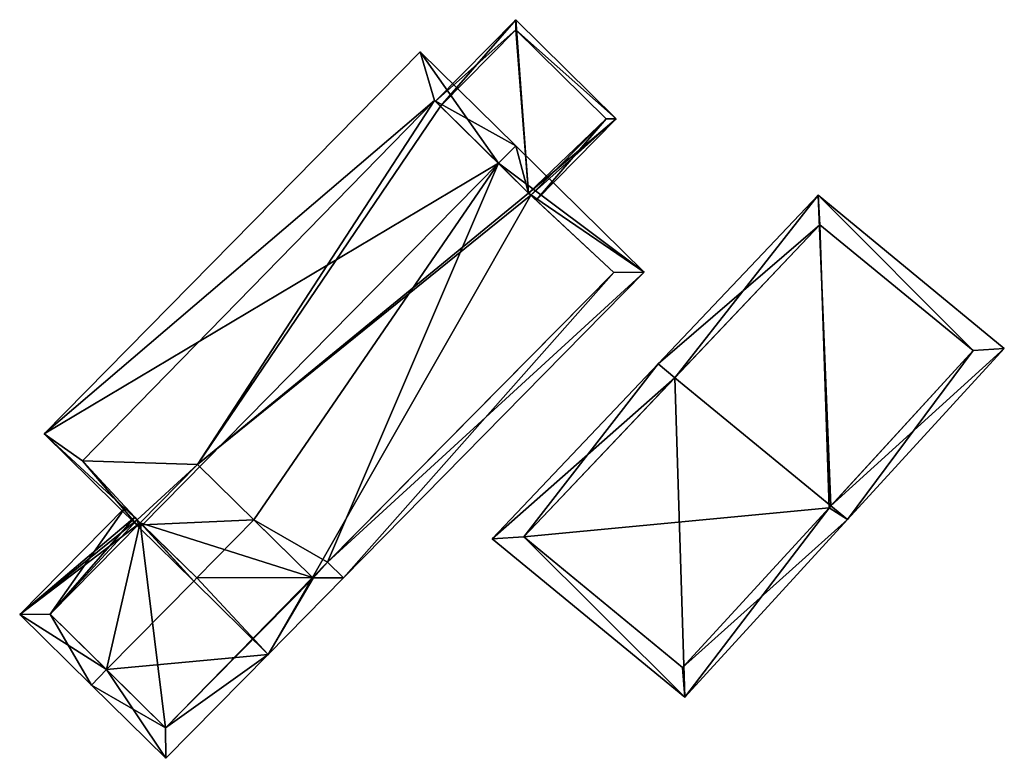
# Model space of a CAD drawing. Header units: inches. Extents: x 2523744 to 2528136, y 1148995 to 1152010.
# Tile 32 of 256: x 2525102 to 2525136, y 1150083 to 1150109. Entities that reach past the tile are written whole.
import ezdxf

# ---------------------------------------------------------------- set-up
doc = ezdxf.new("R2010")
doc.units = ezdxf.units.IN
doc.header["$MEASUREMENT"] = 0
doc.layers.add('Gebaeude Einzelhaus', color=10, linetype='Continuous')

msp = doc.modelspace()

# ---------------------------------------------------------------- meshes
at = {"layer": 'Gebaeude Einzelhaus'}
mesh = msp.add_polyface(dxfattribs=at)
corners = [(2525119.5, 1150102.95, 420.425), (2525122.543, 1150105.533, 419.504), (2525119.05, 1150108.971, 419.504), (2525119.577, 1150102.878, 420.425), (2525119.76, 1150102.707, 420.423), (2525116.439, 1150105.962, 420.426), (2525116.261, 1150106.138, 420.426), (2525122.189, 1150105.53, 419.562), (2525119.053, 1150108.618, 419.562), (2525119.053, 1150108.618, 414.605), (2525122.189, 1150105.53, 414.605), (2525116.439, 1150105.962, 414.605), (2525119.577, 1150102.878, 414.605), (2525119.5, 1150102.95, 414.605)]
mesh.append_faces([[corners[k] for k in face] for face in [(1, 8, 2), (2, 8, 6), (6, 8, 5), (1, 7, 8), (1, 4, 7), (7, 4, 3), (0, 2, 5), (5, 2, 6), (4, 1, 3), (3, 1, 0), (0, 1, 2)]], dxfattribs={"color": 13})
mesh.append_faces([[corners[k] for k in face] for face in [(10, 13, 9), (9, 13, 11), (10, 12, 13), (10, 7, 12), (12, 7, 3), (9, 11, 8), (8, 11, 5), (8, 7, 9), (9, 7, 10)]], dxfattribs={"color": 41})
mesh = msp.add_polyface(dxfattribs=at)
corners = [(2525118.451, 1150103.982, 427.8), (2525119.051, 1150104.591, 427.8), (2525115.735, 1150107.858, 425.477), (2525102.669, 1150094.586, 425.477), (2525106.084, 1150091.421, 427.8), (2525105.985, 1150091.32, 427.8), (2525107.865, 1150089.469, 426.123), (2525107.975, 1150089.58, 426.123), (2525109.959, 1150091.596, 426.123), (2525112.517, 1150090.13, 424.311), (2525111.989, 1150089.596, 424.312), (2525123.516, 1150100.196, 423.818), (2525113.07, 1150089.585, 423.818), (2525119.053, 1150104.593, 427.8), (2525116.23, 1150106.168, 426.245), (2525104, 1150093.65, 426.278), (2525105.9, 1150091.6, 427.672), (2525122.456, 1150100.188, 424.295), (2525119.5, 1150102.95, 426.865), (2525119.577, 1150102.878, 420.425), (2525122.456, 1150100.188, 414.605), (2525119.577, 1150102.878, 414.605), (2525119.5, 1150102.95, 420.425), (2525116.439, 1150105.962, 420.426), (2525116.23, 1150106.168, 414.605), (2525116.439, 1150105.962, 414.605), (2525104, 1150093.65, 414.605), (2525105.9, 1150091.6, 424.215), (2525105.9, 1150091.6, 414.605), (2525106.006, 1150091.497, 424.312), (2525106.006, 1150091.497, 414.605), (2525111.99, 1150089.596, 414.605), (2525108.001, 1150093.523, 414.605), (2525119.5, 1150102.95, 414.605)]
mesh.append_faces([[corners[k] for k in face] for face in [(0, 14, 1), (13, 1, 14), (5, 4, 6), (6, 4, 7), (11, 18, 1), (1, 18, 0), (9, 17, 12), (12, 17, 11), (11, 17, 18), (15, 16, 5), (5, 16, 4), (14, 2, 13), (5, 3, 15), (15, 3, 14), (14, 3, 2), (13, 2, 1), (0, 11, 1), (0, 9, 11), (11, 9, 12), (4, 8, 0), (0, 8, 9), (9, 8, 10), (4, 7, 8), (4, 6, 7), (4, 5, 6), (0, 3, 4), (4, 3, 5), (0, 2, 3), (0, 1, 2)]], dxfattribs={"color": 13})
mesh.append_faces([[corners[k] for k in face] for face in [(25, 32, 24), (24, 32, 26), (26, 32, 28), (28, 32, 30), (32, 21, 31), (31, 21, 20), (25, 33, 32), (32, 33, 21), (20, 9, 31), (31, 9, 10), (20, 17, 9), (29, 27, 30), (30, 27, 28), (29, 16, 27), (7, 4, 29), (29, 4, 16), (27, 26, 28), (27, 15, 26), (27, 16, 15), (15, 14, 26), (26, 14, 24), (24, 23, 25), (24, 14, 23), (23, 14, 22), (22, 14, 18), (18, 14, 0), (18, 19, 22), (19, 20, 21), (18, 17, 19), (19, 17, 20)]], dxfattribs={"color": 41})
mesh = msp.add_polyface(dxfattribs=at)
corners = [(2525124.577, 1150096.536, 424.979), (2525129.555, 1150102.87, 421.66), (2525123.996, 1150097.013, 424.979), (2525129.996, 1150092.082, 424.979), (2525136.025, 1150097.553, 421.66), (2525130.575, 1150091.606, 424.979), (2525118.229, 1150090.938, 421.218), (2525124.921, 1150085.438, 421.218), (2525134.938, 1150097.476, 421.969), (2525129.619, 1150101.848, 421.969), (2525119.328, 1150091.006, 421.556), (2525124.849, 1150086.468, 421.556), (2525129.935, 1150092.015, 424.938), (2525129.935, 1150092.015, 412.748), (2525134.938, 1150097.476, 412.748), (2525129.619, 1150101.848, 412.748), (2525119.328, 1150091.006, 412.748), (2525124.849, 1150086.468, 412.748)]
mesh.append_faces([[corners[k] for k in face] for face in [(3, 8, 5), (5, 11, 12), (12, 3, 5), (10, 11, 7), (7, 11, 5), (6, 10, 7), (0, 10, 2), (9, 0, 2), (2, 10, 6), (8, 9, 1), (1, 9, 2), (5, 8, 4), (4, 8, 1), (0, 7, 3), (3, 7, 5), (0, 6, 7), (0, 2, 6), (4, 3, 5), (4, 1, 3), (3, 1, 0), (0, 1, 2)]], dxfattribs={"color": 13})
mesh.append_faces([[corners[k] for k in face] for face in [(13, 17, 16), (13, 16, 15), (13, 15, 14), (11, 17, 13), (11, 13, 12), (16, 17, 10), (10, 17, 11), (15, 16, 0), (0, 16, 10), (9, 15, 0), (14, 15, 8), (8, 15, 9), (13, 14, 8), (3, 13, 8), (12, 13, 3)]], dxfattribs={"color": 41})
mesh = msp.add_polyface(dxfattribs=at)
corners = [(2525104.838, 1150086.394, 426.123), (2525104.311, 1150085.859, 426.123), (2525106.896, 1150083.314, 423.818), (2525110.451, 1150086.924, 423.818), (2525111.989, 1150089.596, 424.312), (2525113.07, 1150089.585, 423.818), (2525107.975, 1150089.58, 426.123), (2525107.865, 1150089.469, 426.123), (2525112.517, 1150090.13, 424.311), (2525109.959, 1150091.596, 426.123), (2525105.821, 1150091.685, 424.138), (2525105.491, 1150092.042, 423.818), (2525101.82, 1150088.313, 423.818), (2525106.006, 1150091.497, 424.312), (2525105.9, 1150091.6, 424.215), (2525106.888, 1150084.375, 424.295), (2525112.01, 1150089.576, 424.294), (2525102.88, 1150088.321, 424.312), (2525111.99, 1150089.596, 414.605), (2525112.01, 1150089.576, 414.605), (2525102.88, 1150088.321, 414.605), (2525106.006, 1150091.497, 414.605), (2525106.888, 1150084.375, 414.605), (2525108.001, 1150093.523, 414.605)]
mesh.append_faces([[corners[k] for k in face] for face in [(13, 17, 14), (14, 17, 10), (10, 17, 11), (11, 17, 12), (12, 17, 1), (1, 17, 0), (3, 16, 5), (5, 16, 8), (8, 16, 4), (3, 15, 16), (15, 1, 0), (3, 2, 15), (15, 2, 1), (13, 7, 6), (13, 0, 7), (10, 12, 14), (14, 12, 13), (13, 12, 0), (0, 12, 1), (10, 11, 12), (6, 4, 9), (4, 5, 8), (0, 3, 7), (7, 3, 6), (6, 3, 4), (4, 3, 5), (0, 2, 3), (0, 1, 2)]], dxfattribs={"color": 13})
mesh.append_faces([[corners[k] for k in face] for face in [(18, 21, 23), (19, 22, 18), (18, 22, 21), (21, 22, 20), (22, 16, 15), (22, 19, 16), (15, 20, 22), (0, 17, 15), (15, 17, 20), (20, 13, 21), (20, 17, 13), (4, 16, 18), (18, 16, 19)]], dxfattribs={"color": 41})

doc.saveas('drawing.dxf')
